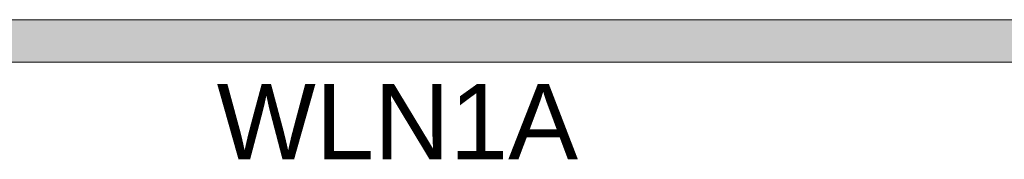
# Model space of a CAD drawing. Header units: inches. Extents: x -4126 to -1814, y 9773 to 12338.
# Tile 11 of 113: x -3725 to -3529, y 10325 to 10353. Entities that reach past the tile are written whole.
import ezdxf

# ---------------------------------------------------------------- set-up
doc = ezdxf.new("R2010")
doc.units = ezdxf.units.IN
doc.header["$MEASUREMENT"] = 0
doc.layers.add('I-WALL', color=2, linetype='Continuous', lineweight=13)
doc.layers.add('loads', color=1, linetype='Continuous')
doc.styles.add('Arial', font='Arial.ttf', dxfattribs={"height": 18})

# ---------------------------------------------------------------- blocks, each defined once
blk = doc.blocks.new('CTR - 1st Phase - Common Walls_rvt-1-FRAMING PLAN - 1ST FLOOR')
at = {"layer": 'I-WALL', "lineweight": 5, "transparency": 33554585}
h = blk.add_hatch(color=8, dxfattribs=at)
h.paths.add_polyline_path([(-3497.55, 10344.35), (-3497.55, 10345.15), (-3498.29, 10345.15), (-3497.95, 10344.78), (-3819.32, 10344.78), (-3819.32, 10344.35), (-3497.56, 10344.35)], flags=0)
h.paths.add_polyline_path([(-3498.37, 10345.24), (-3497.55, 10345.24), (-3497.55, 10346.04), (-3819.32, 10346.04), (-3819.32, 10345.61), (-3498.71, 10345.61)], flags=0)
h.paths.add_polyline_path([(-3744.51, 10346.43), (-3497.55, 10346.43), (-3497.55, 10352.84), (-3819.32, 10352.84), (-3819.32, 10346.43), (-3801.85, 10346.43)], flags=0)
for points in [[(-3505.3, 10346.04), (-3499.1, 10346.04), (-3499.46, 10346.43), (-3819.32, 10346.43), (-3819.32, 10346.04), (-3531.71, 10346.04)], [(-3497.95, 10344.78), (-3498.29, 10345.15), (-3497.55, 10345.19), (-3497.57, 10345.24), (-3498.37, 10345.24), (-3498.71, 10345.61), (-3819.32, 10345.61), (-3819.32, 10344.78), (-3505.3, 10344.78)]]:
    blk.add_hatch(color=8, dxfattribs=at).paths.add_polyline_path(points, flags=0)
at = {"layer": 'I-WALL', "color": 253}
for p, q in [((-3819.32, 10352.84), (-3505.3, 10352.84)), ((-3497.55, 10344.34), (-3819.32, 10344.34))]:
    blk.add_line(p, q, dxfattribs=at)
at = {"layer": 'I-WALL', "color": 9}
for p, q in [((-3505.3, 10352.84), (-3819.32, 10352.84)), ((-3819.32, 10344.34), (-3497.55, 10344.34))]:
    blk.add_line(p, q, dxfattribs=at)

msp = doc.modelspace()

# ---------------------------------------------------------------- block references
at = {"lineweight": 5}
msp.add_blockref('CTR - 1st Phase - Common Walls_rvt-1-FRAMING PLAN - 1ST FLOOR', (0, 0), dxfattribs=at)

# ---------------------------------------------------------------- texts
at = {"layer": 'loads', "insert": (-3686, 10340), "char_height": 15, "width": 29.92125, "attachment_point": 1, "style": 'Arial'}
msp.add_mtext('WLN1A', dxfattribs=at)

doc.saveas('drawing.dxf')
